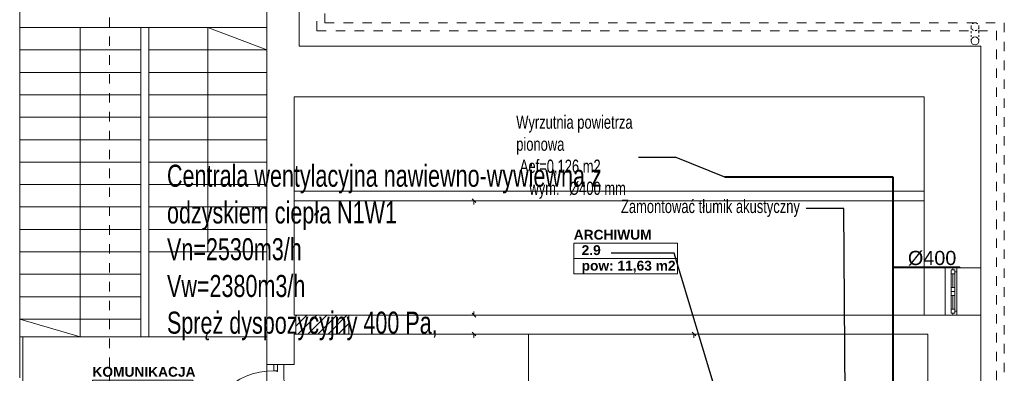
# Model space of a CAD drawing. Header units: millimetres. Extents: x 178516 to 426772, y -178579 to -115871.
# Tile 216 of 256: x 308478 to 320987, y -130653 to -126160. Entities that reach past the tile are written whole.
import ezdxf
from ezdxf import colors
from ezdxf.entities.mleader import LeaderData, LeaderLine
from ezdxf.enums import TextEntityAlignment as Align
from ezdxf.math import Vec2, Vec3

# ---------------------------------------------------------------- set-up
doc = ezdxf.new("R2010")
doc.units = ezdxf.units.MM
doc.header["$MEASUREMENT"] = 0
doc.linetypes.add('2', pattern=[50, 25, -25])
doc.linetypes.add('Przerywana', pattern=[240, 120, -120])
doc.layers.get('0').update_dxf_attribs({"color": 252, "lineweight": 5})
for name, color, linetype, lineweight in [('840-G Znaczniki ogólne_Nr_pióra__3', 252, 'Continuous', 5), ('IS_opisy', 7, 'Continuous', 35), ('IS_wywiew', 1, 'Continuous', 40), ('Nowe_! NAZWY POM', 252, 'Continuous', 5), ('Nowe_! NAZWY POM_Nr_pióra__19', 252, 'Continuous', 5), ('Nowe_220-A Ściany', 252, 'Continuous', 5), ('Nowe_220-A Ściany_Nr_pióra__112', 252, 'Continuous', 5), ('Nowe_220-A Ściany_Nr_pióra__93', 252, 'Continuous', 5), ('Nowe_Drzwi ARCHICAD_Nr_pióra__168', 252, 'Continuous', 5), ('Nowe_Metryczki pomieszczeń ARCHICADa_Nr_pióra__13', 252, 'Continuous', 5), ('Nowe_Nowe_220(1)-A Ściany zewnętrzne_Nr_pióra__103', 252, 'Continuous', 5), ('Nowe_Nowe_220(1)-A Ściany zewnętrzne_Nr_pióra__3', 252, 'Continuous', 5), ('Nowe_Nowe_220(1)-A Ściany zewnętrzne_Nr_pióra__57', 252, 'Continuous', 5), ('Nowe_Okna ARCHICADa_Nr_pióra__112', 252, 'Continuous', 5), ('Nowe_Okna ARCHICADa_Nr_pióra__23', 252, 'Continuous', 5), ('Nowe_Okna ARCHICADa_Nr_pióra__3', 252, 'Continuous', 5)]:
    doc.layers.add(name, color=color, linetype=linetype, lineweight=lineweight)
doc.layers.add('_WE-TX wywiew', color=7, linetype='Continuous', lineweight=18, true_color=0xc23000)
doc.styles.add('GENERATED_STYLE_2', font='arialbd.ttf')
doc.styles.add('WE11', font='simplex.shx', dxfattribs={"width": 0.7})
doc.styles.add('WE12', font='arial.ttf')

# ---------------------------------------------------------------- blocks, each defined once
blk = doc.blocks.new('ARCHIWUM_2.9_32', base_point=(316175, -129096))
at = {"layer": 'Nowe_Metryczki pomieszczeń ARCHICADa_Nr_pióra__13', "color": 7, "linetype": 'Continuous', "lineweight": 13}
for p, q in [((315517, -128998), (315517, -129391)), ((315517, -128998), (316833, -128998)), ((316833, -128998), (316833, -129391)), ((315517, -129194), (316833, -129194)), ((315517, -129391), (316833, -129391))]:
    blk.add_line(p, q, dxfattribs=at)
at = {"layer": 'Nowe_Metryczki pomieszczeń ARCHICADa_Nr_pióra__13', "color": 7, "lineweight": 13, "style": 'GENERATED_STYLE_2'}
for tag, p in [('ROOM_NAME', (315517, -128830)), ('ROOM_NUMBER', (315617, -129026)), ('ROOM_CALC_AREA', (315617, -129223))]:
    blk.add_attdef(tag, text='', height=125, dxfattribs=at).set_placement(p, align=Align.TOP_LEFT)
blk = doc.blocks.new('KOMUNIKACJA_2.1_35', base_point=(310039, -130838))
at = {"layer": 'Nowe_Metryczki pomieszczeń ARCHICADa_Nr_pióra__13', "color": 7, "linetype": 'Continuous', "lineweight": 13}
for p, q in [((309402, -130740), (309402, -131133)), ((309402, -130740), (310676, -130740)), ((310676, -130740), (310676, -131133)), ((309402, -130936), (310676, -130936)), ((309402, -131133), (310676, -131133))]:
    blk.add_line(p, q, dxfattribs=at)
at = {"layer": 'Nowe_Metryczki pomieszczeń ARCHICADa_Nr_pióra__13', "color": 7, "lineweight": 13, "style": 'GENERATED_STYLE_2'}
for tag, p in [('ROOM_NAME', (309402, -130572)), ('ROOM_NUMBER', (309502, -130769)), ('ROOM_CALC_AREA', (309502, -130965))]:
    blk.add_attdef(tag, text='', height=125, dxfattribs=at).set_placement(p, align=Align.TOP_LEFT)
blk = doc.blocks.new('podkład 20251118')
at = {"color": 252, "linetype": 'Continuous', "lineweight": 5}
for p, q in [((314272, -128485), (314225, -128438)), ((314249, -128461), (314249, -128509)), ((314225, -129891), (314272, -129939)), ((314225, -129891), (314272, -129939)), ((314249, -129915), (314249, -129868)), ((314249, -129915), (314249, -129868)), ((314272, -130179), (314225, -130131)), ((314272, -130179), (314225, -130131)), ((314249, -130155), (314249, -130203)), ((314249, -130155), (314249, -130203)), ((317067, -130179), (317020, -130131)), ((317043, -130155), (317043, -130203))]:
    blk.add_line(p, q, dxfattribs=at)
at = {"layer": '840-G Znaczniki ogólne_Nr_pióra__3', "color": 252, "linetype": 'Przerywana', "lineweight": 5}
blk.add_line((309617, -120853), (309617, -143189), dxfattribs=at)
at = {"layer": 'Nowe_! NAZWY POM_Nr_pióra__19', "color": 252, "linetype": 'Continuous', "lineweight": 5}
for p, q in [((319967, -128461), (311967, -128461)), ((311967, -128461), (311967, -129915)), ((319967, -129915), (319967, -128461)), ((311967, -129915), (319967, -129915)), ((311618, -130190), (308517, -130190)), ((308517, -130190), (308517, -132690)), ((311618, -132690), (311618, -130190)), ((314942, -130155), (311967, -130155)), ((311967, -130155), (311967, -130540)), ((314942, -132320), (314942, -130155)), ((311835, -130540), (311845, -132320)), ((311967, -130540), (311835, -130540))]:
    blk.add_line(p, q, dxfattribs=at)
at = {"layer": 'Nowe_220-A Ściany', "color": 252, "linetype": 'Continuous', "lineweight": 5}
for p, q in [((311986, -129927), (311998, -129915)), ((311986, -130054), (312126, -129915)), ((312013, -130155), (312253, -129915)), ((312140, -130155), (312380, -129915)), ((312267, -130155), (312507, -129915)), ((312395, -130155), (312635, -129915)), ((312522, -130155), (312658, -130020)), ((312649, -130155), (312658, -130147))]:
    blk.add_line(p, q, dxfattribs=at)
at = {"layer": 'Nowe_220-A Ściany_Nr_pióra__112', "color": 252, "linetype": 'Continuous', "lineweight": 5}
for p, q in [((320235, -129313), (320335, -129313)), ((320335, -129313), (320385, -129313)), ((320235, -129915), (320335, -129915)), ((320335, -129915), (320385, -129915))]:
    blk.add_line(p, q, dxfattribs=at)
at = {"layer": 'Nowe_220-A Ściany_Nr_pióra__93', "color": 252, "linetype": 'Continuous', "lineweight": 5}
for p, q in [((312658, -129915), (311986, -129915)), ((311986, -129915), (311986, -130155)), ((312658, -130155), (312658, -129915)), ((311986, -130155), (312658, -130155)), ((311645, -130540), (311705, -130540)), ((311705, -130540), (311755, -130540)), ((311755, -130540), (311845, -130540))]:
    blk.add_line(p, q, dxfattribs=at)
at = {"layer": 'Nowe_Drzwi ARCHICAD_Nr_pióra__168', "color": 252, "linetype": 'Continuous', "lineweight": 5}
for p, q in [((311705, -130540), (311755, -130540)), ((311705, -130620), (311705, -130540)), ((311705, -130540), (311755, -130540)), ((311755, -130540), (311755, -130620)), ((311745, -130620), (311705, -130620)), ((311745, -130630), (311745, -130620)), ((311755, -130630), (311745, -130630)), ((311755, -130620), (311755, -130630))]:
    blk.add_line(p, q, dxfattribs=at)
at = {"layer": 'Nowe_Drzwi ARCHICAD_Nr_pióra__168', "color": 252, "linetype": 'Continuous', "lineweight": 5, "extrusion": (0, 0, -1)}
blk.add_ellipse((311705, -131520), major_axis=(-636, 636), ratio=1, start_param=5.497787, end_param=7.068583, dxfattribs=at)
at = {"layer": 'Nowe_Nowe_220(1)-A Ściany zewnętrzne_Nr_pióra__103', "color": 252, "linetype": 'Przerywana', "lineweight": 5}
for p, q in [((312353, -126200), (312353, -123885)), ((312253, -126300), (312253, -124018)), ((312353, -126200), (320987, -126200)), ((320987, -126200), (320987, -139692)), ((312253, -126300), (320887, -126300)), ((320887, -126300), (320887, -139592))]:
    blk.add_line(p, q, dxfattribs=at)
at = {"layer": 'Nowe_Nowe_220(1)-A Ściany zewnętrzne_Nr_pióra__103', "color": 252, "linetype": '2', "lineweight": 5}
for p, q in [((320565, -126430), (320565, -126250)), ((320665, -126430), (320665, -126256))]:
    blk.add_line(p, q, dxfattribs=at)
blk.add_circle((320615, -126250), 50, dxfattribs=at)
at = {"layer": 'Nowe_Nowe_220(1)-A Ściany zewnętrzne_Nr_pióra__3', "color": 252, "linetype": 'Continuous', "lineweight": 5}
blk.add_circle((320615, -126430), 50, dxfattribs=at)
at = {"layer": 'Nowe_Nowe_220(1)-A Ściany zewnętrzne_Nr_pióra__57', "color": 252, "linetype": 'Continuous', "lineweight": 5}
for p, q in [((312028, -124260), (312028, -126495)), ((308478, -124660), (308478, -130712)), ((311618, -124660), (311618, -130540)), ((308478, -126260), (311618, -126260)), ((309248, -126260), (309248, -130190)), ((310018, -126260), (310018, -130190)), ((310118, -126260), (310118, -130190)), ((310868, -129110), (310868, -126260)), ((310868, -126260), (311618, -126545)), ((310018, -126545), (308478, -126545)), ((311618, -126545), (310118, -126545)), ((312028, -126495), (320687, -126495)), ((320687, -139470), (320687, -126495)), ((310018, -126830), (308478, -126830)), ((311618, -126830), (310118, -126830)), ((310018, -127115), (308478, -127115)), ((311618, -127115), (310118, -127115)), ((311967, -127140), (319967, -127140)), ((311967, -129915), (311967, -127140)), ((319967, -129915), (319967, -127140)), ((310018, -127400), (308478, -127400)), ((311618, -127400), (310118, -127400)), ((310018, -127685), (308478, -127685)), ((311618, -127685), (310118, -127685)), ((310018, -127970), (308478, -127970)), ((311618, -127970), (310118, -127970)), ((310018, -128255), (308478, -128255)), ((311618, -128255), (310118, -128255)), ((311967, -128461), (311967, -128341)), ((311967, -128341), (319967, -128341)), ((319967, -128341), (319967, -128461)), ((319967, -128461), (311967, -128461)), ((310018, -128540), (308478, -128540)), ((311618, -128540), (310118, -128540)), ((310018, -128825), (308478, -128825)), ((311618, -128825), (310118, -128825)), ((310018, -129110), (308478, -129110)), ((311618, -129110), (310118, -129110)), ((319967, -129313), (320687, -129313)), ((310018, -129395), (308478, -129395)), ((310018, -129680), (308478, -129680)), ((310018, -129965), (308478, -129965)), ((309248, -130190), (308478, -129965)), ((311967, -129915), (319967, -129915)), ((319967, -129915), (320687, -129915)), ((308478, -130190), (311618, -130190)), ((310118, -130190), (311618, -130190)), ((311967, -130540), (311967, -130155)), ((311967, -130155), (320017, -130155)), ((320017, -135705), (320017, -130155)), ((311618, -130540), (311967, -130540))]:
    blk.add_line(p, q, dxfattribs=at)
at = {"layer": 'Nowe_Okna ARCHICADa_Nr_pióra__112', "color": 252, "linetype": 'Continuous', "lineweight": 5}
for p, q in [((320235, -129313), (320335, -129313)), ((320335, -129313), (320385, -129313)), ((320335, -129313), (320385, -129313)), ((320235, -129915), (320335, -129915)), ((320335, -129915), (320385, -129915)), ((320335, -129915), (320385, -129915))]:
    blk.add_line(p, q, dxfattribs=at)
at = {"layer": 'Nowe_Okna ARCHICADa_Nr_pióra__23', "color": 252, "linetype": 'Continuous', "lineweight": 5}
for p, q in [((320310, -129388), (320310, -129338)), ((320310, -129338), (320360, -129338)), ((320335, -129338), (320335, -129313)), ((320360, -129338), (320335, -129338)), ((320360, -129363), (320360, -129338)), ((320360, -129338), (320360, -129388)), ((320385, -129313), (320385, -129363)), ((320360, -129388), (320310, -129388)), ((320310, -129564), (320310, -129388)), ((320335, -129564), (320335, -129388)), ((320385, -129363), (320360, -129363)), ((320360, -129388), (320360, -129564)), ((320310, -129614), (320310, -129564)), ((320310, -129564), (320360, -129564)), ((320360, -129564), (320360, -129614)), ((320310, -129664), (320310, -129614)), ((320310, -129614), (320360, -129614)), ((320360, -129614), (320310, -129614)), ((320360, -129664), (320310, -129664)), ((320310, -129840), (320310, -129664)), ((320335, -129840), (320335, -129664)), ((320360, -129614), (320360, -129664)), ((320360, -129664), (320360, -129840)), ((320310, -129890), (320310, -129840)), ((320310, -129840), (320360, -129840)), ((320360, -129840), (320360, -129890)), ((320360, -129890), (320310, -129890)), ((320335, -129915), (320335, -129890)), ((320335, -129890), (320360, -129890)), ((320360, -129890), (320360, -129865)), ((320360, -129865), (320385, -129865)), ((320385, -129865), (320385, -129915))]:
    blk.add_line(p, q, dxfattribs=at)
at = {"layer": 'Nowe_Okna ARCHICADa_Nr_pióra__3', "color": 252, "linetype": 'Continuous', "lineweight": 5}
for p, q in [((320235, -129915), (320235, -129313)), ((320385, -129915), (320385, -129313)), ((320310, -129564), (320310, -129388)), ((320385, -129363), (320385, -129614)), ((320310, -129840), (320310, -129664)), ((320385, -129614), (320385, -129865))]:
    blk.add_line(p, q, dxfattribs=at)
at = {"layer": 'Nowe_! NAZWY POM', "color": 7, "linetype": 'Continuous', "lineweight": 13}
for name, p, values in [('ARCHIWUM_2.9_32', (316175, -129096), {'ROOM_NAME': 'ARCHIWUM', 'ROOM_NUMBER': '2.9', 'ROOM_CALC_AREA': 'pow: 11,63 m2'}), ('KOMUNIKACJA_2.1_35', (310039, -130838), {'ROOM_NAME': 'KOMUNIKACJA', 'ROOM_NUMBER': '2.1', 'ROOM_CALC_AREA': 'pow: 7,75 m2'})]:
    blk.add_blockref(name, p, dxfattribs=at).add_auto_attribs(values)

msp = doc.modelspace()

# ---------------------------------------------------------------- linework, layer by layer
at = {"layer": 'IS_wywiew'}
for p, q in [((319574, -128162), (317435, -128162)), ((319574, -131971), (319574, -128162))]:
    msp.add_line(p, q, dxfattribs=at)
msp.add_lwpolyline([(319574, -129306), (320422, -129306), (320422, -129306)], dxfattribs=at)

# ---------------------------------------------------------------- block references
msp.add_blockref('podkład 20251118', (0, 0))

# ---------------------------------------------------------------- texts
at = {"layer": 'IS_wywiew', "insert": (320070, -129191), "char_height": 180, "width": 932.23, "attachment_point": 5, "style": 'WE12'}
msp.add_mtext('%%C400', dxfattribs=at)

# ---------------------------------------------------------------- leaders
at = {"layer": '_WE-TX wywiew', "ltscale": 5}
ml = msp.add_multileader_mtext('Standard', dxfattribs=at)
ml.set_content('\\pxql,t32;{\\fArial|b0|i0|c238|p34;Centrala wentylacyjna nawiewno-wywiewna z odzyskiem ciepła N1W1\\PVn=2530m3/h\\PVw=2380m3/h\\PSpręż dyspozycyjny 400 Pa,}', color=256, style='WE11')
ml.set_leader_properties(color=256)
ml.build(insert=Vec2(0, 0))
ml.multileader.update_dxf_attribs({"text_left_attachment_type": 2, "text_right_attachment_type": 2, "dogleg_length": 500, "arrow_head_size": 0})
ctx = ml.context
ctx.base_point, ctx.char_height, ctx.arrow_head_size, ctx.landing_gap_size, ctx.plane_origin = Vec3(310209, -129127), 280, 0, 140, Vec3(355986, -123397)
ctx.left_attachment, ctx.right_attachment = 2, 2
notes = []
notes.append((ctx, [(0, (1, 1, 0), (316793, -129127), (-1, 0), 799, [(0, [(317493, -131440)], 0, [])])]))
ctx.mtext.insert, ctx.mtext.width, ctx.mtext.flow_direction = Vec3(310349, -128003), 5687.33, 5
at = {"layer": 'IS_opisy', "ltscale": 5}
ml = msp.add_multileader_mtext('Standard', dxfattribs=at)
ml.set_content('\\pxql,t32;{\\fArial|b0|i0|c238|p34;Wyrzutnia powietrza pionowa \\P\\pq*,tz; Aef=0,126 m2\\P\\pi-3,l4,t4;wym.^I%%C400 mm}', color=256, style='WE11')
ml.set_leader_properties(color=256)
ml.build(insert=Vec2(0, 0))
ml.multileader.update_dxf_attribs({"text_left_attachment_type": 2, "text_right_attachment_type": 2, "dogleg_length": 500, "arrow_head_size": 0})
ctx = ml.context
ctx.base_point, ctx.char_height, ctx.arrow_head_size, ctx.landing_gap_size, ctx.plane_origin = Vec3(314702, -127911), 168, 0, 84, Vec3(343629, -124136)
ctx.left_attachment, ctx.right_attachment = 2, 2
notes.append((ctx, [(0, (1, 1, 0), (316820, -127911), (-1, 0), 479, [(0, [(317435, -128162)], 0, [])])]))
ctx.mtext.insert, ctx.mtext.width, ctx.mtext.defined_height, ctx.mtext.flow_direction = Vec3(314786, -127378), 1524.66, 272, 5
ml = msp.add_multileader_mtext('Standard', dxfattribs=at)
ml.set_content('{\\fArial|b0|i0|c238|p34;Zamontować tłumik akustyczny}', color=256, style='WE11')
ml.set_leader_properties(color=256)
ml.build(insert=Vec2(0, 0))
ml.multileader.update_dxf_attribs({"text_left_attachment_type": 2, "text_right_attachment_type": 2, "dogleg_length": 500, "arrow_head_size": 0})
ctx = ml.context
ctx.base_point, ctx.char_height, ctx.arrow_head_size, ctx.landing_gap_size, ctx.plane_origin = Vec3(316033, -128558), 168, 0, 84, Vec3(344043, -129085)
ctx.left_attachment, ctx.right_attachment = 2, 2
notes.append((ctx, [(0, (1, 1, 0), (318949, -128558), (-1, 0), 479, [(0, [(318973, -131971)], 0, [])])]))
ctx.mtext.insert, ctx.mtext.width, ctx.mtext.defined_height, ctx.mtext.flow_direction = Vec3(316117, -128449), 3785.85, 1431, 5
for ctx, leaders in notes:
    for number, flags, end, landing, length, lines in leaders:
        leader = LeaderData()
        leader.index, (leader.has_last_leader_line, leader.has_dogleg_vector, leader.attachment_direction) = number, flags
        leader.last_leader_point, leader.dogleg_vector, leader.dogleg_length = Vec3(end), Vec3(landing), length
        for number, points, colour, breaks in lines:
            line = LeaderLine()
            line.index, line.vertices, line.color, line.breaks = number, Vec3.list(points), colors.encode_raw_color(colour), breaks
            leader.lines.append(line)
        ctx.leaders.append(leader)

doc.saveas('drawing.dxf')
